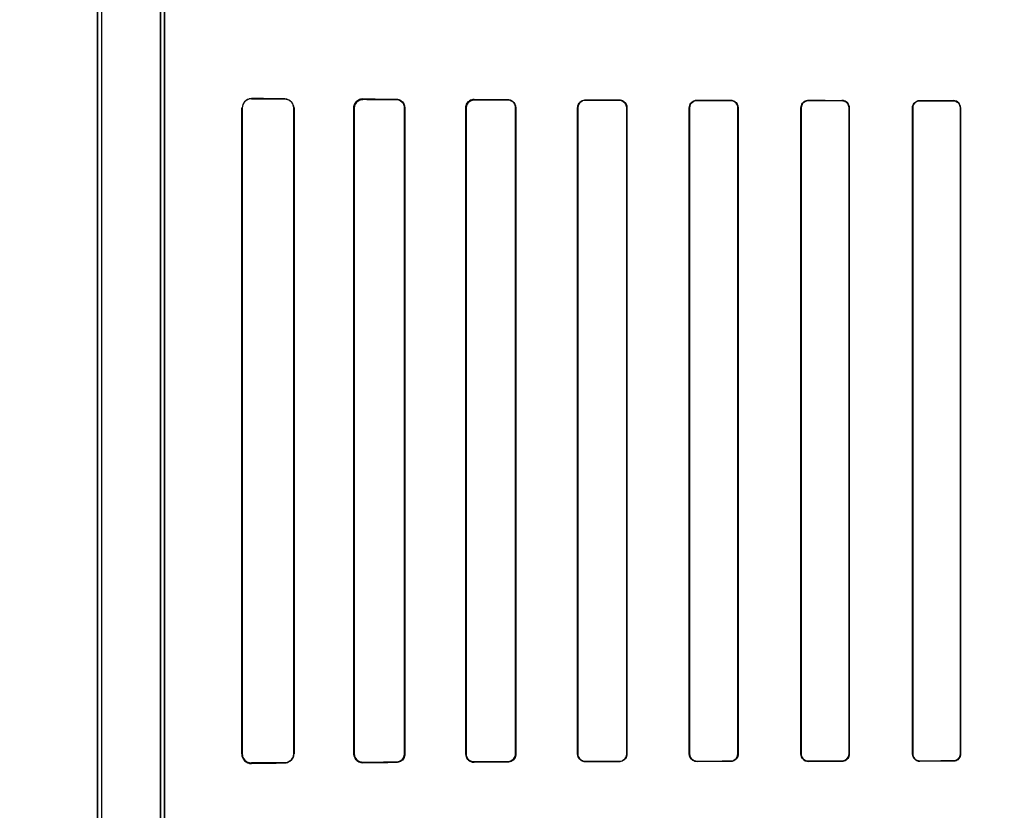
# Model space of a CAD drawing. Header units: millimetres. Extents: x 0 to 297, y 0 to 210.
# Tile 132 of 256: x 55.989 to 56.298, y 158.022 to 158.271. Entities that reach past the tile are written whole.
import ezdxf

# ---------------------------------------------------------------- set-up
doc = ezdxf.new("R2010")
doc.units = ezdxf.units.MM
doc.header["$LTSCALE"] = 16.335
doc.layers.get('0').update_dxf_attribs({"linetype": 'CONTINUOUS'})
for name, color, linetype in [('AXES_REF', 7, 'CONTINUOUS'), ('INTFCLR_1', 7, 'CONTINUOUS'), ('INTFCLR_72935', 7, 'CONTINUOUS')]:
    doc.layers.add(name, color=color, linetype=linetype)

msp = doc.modelspace()

# ---------------------------------------------------------------- linework, layer by layer
at = {"color": 7, "linetype": 'Continuous'}
for radius in [6.78708, 6.7865, 6.74304]:
    msp.add_circle((57.46373, 154.71148), radius, dxfattribs=at)
for radius, start, end in [(6.72, 278.277129, 261.722871), (6.874, 143.275392, 36.724608)]:
    msp.add_arc((57.46373, 154.71148), radius, start, end, dxfattribs=at)
at = {"layer": 'AXES_REF', "color": 9, "linetype": 'Continuous'}
for radius in [6.19116, 4.15]:
    msp.add_circle((57.46373, 154.71148), radius, dxfattribs=at)
at = {"layer": 'AXES_REF', "color": 7, "linetype": 'Continuous'}
msp.add_arc((57.46373, 154.71148), 6.874, 143.275392, 270, dxfattribs=at)
at = {"layer": 'INTFCLR_1', "color": 6, "linetype": 'Continuous'}
for p, q in [((56.01345, 159.03047), (56.01345, 157.16147)), ((56.01468, 159.03048), (56.01468, 157.16147)), ((56.03321, 157.53415), (56.03321, 158.37778)), ((56.03445, 158.37778), (56.03445, 157.53415)), ((56.05874, 158.03997), (56.05874, 158.24297)), ((56.05892, 158.03997), (56.05892, 158.24297)), ((56.07506, 158.24297), (56.07506, 158.03997)), ((56.0752, 158.24297), (56.0752, 158.03997)), ((56.09398, 158.03997), (56.09398, 158.24297)), ((56.09411, 158.03997), (56.09411, 158.24297)), ((56.10989, 158.24297), (56.10989, 158.03997)), ((56.11001, 158.24297), (56.11001, 158.03997)), ((56.12914, 158.03997), (56.12914, 158.24297)), ((56.12925, 158.03997), (56.12925, 158.24297)), ((56.14477, 158.24297), (56.14477, 158.03997)), ((56.14487, 158.24297), (56.14487, 158.03997)), ((56.16426, 158.03997), (56.16426, 158.24297)), ((56.16435, 158.03997), (56.16435, 158.24297)), ((56.17968, 158.24297), (56.17968, 158.03997)), ((56.17977, 158.24297), (56.17977, 158.03997)), ((56.19935, 158.03997), (56.19935, 158.24297)), ((56.19944, 158.03997), (56.19944, 158.24297)), ((56.2146, 158.24297), (56.2146, 158.03997)), ((56.21469, 158.24297), (56.21469, 158.03997)), ((56.23442, 158.03997), (56.23442, 158.24297)), ((56.2345, 158.03997), (56.2345, 158.24297)), ((56.24954, 158.24297), (56.24954, 158.03997)), ((56.24962, 158.24297), (56.24962, 158.03997)), ((56.26948, 158.03997), (56.26948, 158.24297)), ((56.26955, 158.03997), (56.26955, 158.24297)), ((56.2845, 158.24297), (56.2845, 158.03997)), ((56.28458, 158.24297), (56.28458, 158.03997))]:
    msp.add_line(p, q, dxfattribs=at)
at = {"layer": 'INTFCLR_1', "color": 9, "linetype": 'Continuous'}
for p, q in [((56.06179, 158.24598), (56.06179, 158.24582)), ((56.07229, 158.24575), (56.07229, 158.2459)), ((56.09679, 158.24576), (56.09679, 158.24563)), ((56.10729, 158.24559), (56.10729, 158.2457)), ((56.13179, 158.2456), (56.13179, 158.2455)), ((56.14229, 158.24546), (56.14229, 158.24556)), ((56.16679, 158.24549), (56.16679, 158.24539)), ((56.17729, 158.24537), (56.17729, 158.24546)), ((56.20179, 158.2454), (56.20179, 158.24531)), ((56.21229, 158.24529), (56.21229, 158.24537)), ((56.23679, 158.24533), (56.23679, 158.24525)), ((56.24729, 158.24523), (56.24729, 158.24531)), ((56.27179, 158.24527), (56.27179, 158.2452)), ((56.28229, 158.24518), (56.28229, 158.24526)), ((56.05892, 158.24297), (56.05874, 158.24297)), ((56.0752, 158.24297), (56.07506, 158.24297)), ((56.09411, 158.24297), (56.09398, 158.24297)), ((56.11001, 158.24297), (56.10989, 158.24297)), ((56.12925, 158.24297), (56.12914, 158.24297)), ((56.14487, 158.24297), (56.14477, 158.24297)), ((56.16435, 158.24297), (56.16426, 158.24297)), ((56.17977, 158.24297), (56.17968, 158.24297)), ((56.19944, 158.24297), (56.19935, 158.24297)), ((56.21469, 158.24297), (56.2146, 158.24297)), ((56.2345, 158.24297), (56.23442, 158.24297)), ((56.24962, 158.24297), (56.24954, 158.24297)), ((56.26955, 158.24297), (56.26948, 158.24297)), ((56.28458, 158.24297), (56.2845, 158.24297)), ((56.05874, 158.03997), (56.05892, 158.03997)), ((56.07506, 158.03997), (56.0752, 158.03997)), ((56.09398, 158.03997), (56.09411, 158.03997)), ((56.10989, 158.03997), (56.11001, 158.03997)), ((56.12914, 158.03997), (56.12925, 158.03997)), ((56.14477, 158.03997), (56.14487, 158.03997)), ((56.16426, 158.03997), (56.16435, 158.03997)), ((56.17968, 158.03997), (56.17977, 158.03997)), ((56.19935, 158.03997), (56.19944, 158.03997)), ((56.2146, 158.03997), (56.21469, 158.03997)), ((56.23442, 158.03997), (56.2345, 158.03997)), ((56.24954, 158.03997), (56.24962, 158.03997)), ((56.26948, 158.03997), (56.26955, 158.03997)), ((56.2845, 158.03997), (56.28458, 158.03997)), ((56.06179, 158.03712), (56.06179, 158.03695)), ((56.07229, 158.03703), (56.07229, 158.03718)), ((56.09679, 158.0373), (56.09679, 158.03718)), ((56.10729, 158.03723), (56.10729, 158.03735)), ((56.13179, 158.03744), (56.13179, 158.03733)), ((56.14229, 158.03737), (56.14229, 158.03747)), ((56.16679, 158.03754), (56.16679, 158.03745)), ((56.17729, 158.03748), (56.17729, 158.03757)), ((56.20179, 158.03763), (56.20179, 158.03754)), ((56.21229, 158.03756), (56.21229, 158.03765)), ((56.23679, 158.03769), (56.23679, 158.03761)), ((56.24729, 158.03763), (56.24729, 158.03771)), ((56.27179, 158.03774), (56.27179, 158.03766)), ((56.28229, 158.03768), (56.28229, 158.03775))]:
    msp.add_line(p, q, dxfattribs=at)
at = {"layer": 'INTFCLR_1', "color": 7, "linetype": 'Continuous'}
for points in [[(56.09593, 158.2455), (56.09602, 158.24552), (56.09611, 158.24555), (56.0962, 158.24557), (56.09629, 158.24559), (56.09639, 158.2456), (56.09649, 158.24562), (56.09658, 158.24563), (56.09668, 158.24563), (56.09679, 158.24563)], [(56.09679, 158.0373), (56.09669, 158.03731), (56.09659, 158.03731), (56.0965, 158.03732), (56.0964, 158.03733), (56.0963, 158.03735), (56.0962, 158.03737), (56.09611, 158.03739), (56.09602, 158.03741), (56.09593, 158.03744)], [(56.13091, 158.03748), (56.131, 158.03745), (56.13109, 158.03742), (56.13119, 158.0374), (56.13128, 158.03738), (56.13138, 158.03736), (56.13148, 158.03735), (56.13158, 158.03734), (56.13168, 158.03734), (56.13179, 158.03733)]]:
    msp.add_lwpolyline(points, dxfattribs=at)
at = {"layer": 'INTFCLR_1', "color": 6, "linetype": 'Continuous'}
for centre, major_axis, start_param, end_param in [((56.39954, 158.24647), (0.36509, 0), -2.752157, -2.682293), ((56.39954, 158.24647), (0.38609, 0), -2.635828, -2.582258), ((56.39954, 158.24647), (0.36509, 0), -2.548571, -2.498918), ((56.39954, 158.24647), (0.38609, 0), -2.472123, -2.429437), ((56.39954, 158.24647), (0.36509, 0), -2.394089, -2.352695), ((56.39954, 158.24647), (0.38609, 0), -2.337129, -2.300034), ((56.39954, 158.24647), (0.36509, 0), -2.262072, -2.225293), ((56.39954, 158.24647), (0.38609, 0), -2.217858, -2.184193), ((56.39954, 158.24647), (0.36509, 0), -2.143198, -2.109347), ((56.39954, 158.24647), (0.38609, 0), -2.10853, -2.077154), ((56.39954, 158.24647), (0.36509, 0), -2.032847, -2.000965), ((56.39954, 158.24647), (0.38609, 0), -2.005937, -1.976148), ((56.39954, 158.24647), (0.36509, 0), -1.928279, -1.897747), ((56.39954, 158.24647), (0.38609, 0), -1.908037, -1.879358), ((56.39954, 158.03647), (0.38609, 0), 2.582258, 2.635828), ((56.39954, 158.03647), (0.36509, 0), 2.682293, 2.752157), ((56.39954, 158.03647), (0.38609, 0), 2.429437, 2.472123), ((56.39954, 158.03647), (0.36509, 0), 2.498918, 2.548571), ((56.39954, 158.03647), (0.38609, 0), 2.300034, 2.337129), ((56.39954, 158.03647), (0.36509, 0), 2.352695, 2.394089), ((56.39954, 158.03647), (0.38609, 0), 2.184193, 2.217858), ((56.39954, 158.03647), (0.36509, 0), 2.225293, 2.262072), ((56.39954, 158.03647), (0.38609, 0), 2.077154, 2.10853), ((56.39954, 158.03647), (0.36509, 0), 2.109347, 2.143198), ((56.39954, 158.03647), (0.38609, 0), 1.976148, 2.005937), ((56.39954, 158.03647), (0.36509, 0), 2.000965, 2.032847), ((56.39954, 158.03647), (0.38609, 0), 1.879358, 1.908037), ((56.39954, 158.03647), (0.36509, 0), 1.897747, 1.928279)]:
    msp.add_ellipse(centre, major_axis=major_axis, ratio=0.003491, start_param=start_param, end_param=end_param, dxfattribs=at)
for points, knots in [([(56.07229, 158.24575), (56.07283, 158.24575), (56.07427, 158.24533), (56.07506, 158.24384), (56.07506, 158.24297)], [0, 0, 0, 0, 0.38412, 1, 1, 1, 1]), ([(56.09398, 158.24297), (56.09398, 158.24345), (56.09433, 158.24489), (56.09585, 158.24576), (56.09679, 158.24576)], [0, 0, 0, 0, 0.340507, 1, 1, 1, 1]), ([(56.10729, 158.2457), (56.10779, 158.2457), (56.1092, 158.24532), (56.11001, 158.24385), (56.11001, 158.24297)], [0, 0, 0, 0, 0.364649, 1, 1, 1, 1]), ([(56.10729, 158.24559), (56.10775, 158.24559), (56.1091, 158.24524), (56.10989, 158.24383), (56.10989, 158.24297)], [0, 0, 0, 0, 0.351042, 1, 1, 1, 1]), ([(56.12914, 158.24297), (56.12914, 158.24347), (56.12952, 158.24484), (56.13095, 158.24561), (56.13179, 158.2456)], [0, 0, 0, 0, 0.376083, 1, 1, 1, 1]), ([(56.12925, 158.24297), (56.12925, 158.24347), (56.12963, 158.24479), (56.131, 158.2455), (56.13179, 158.2455)], [0, 0, 0, 0, 0.392607, 1, 1, 1, 1]), ([(56.14229, 158.24556), (56.1428, 158.24556), (56.14415, 158.24516), (56.14487, 158.24377), (56.14487, 158.24297)], [0, 0, 0, 0, 0.394587, 1, 1, 1, 1]), ([(56.14229, 158.24546), (56.1428, 158.24546), (56.1441, 158.24506), (56.14477, 158.24372), (56.14477, 158.24297)], [0, 0, 0, 0, 0.409287, 1, 1, 1, 1]), ([(56.16426, 158.24297), (56.16426, 158.24349), (56.16466, 158.2448), (56.16602, 158.24549), (56.16679, 158.24549)], [0, 0, 0, 0, 0.405293, 1, 1, 1, 1]), ([(56.16435, 158.24297), (56.16435, 158.24348), (56.16475, 158.24475), (56.16606, 158.24539), (56.16679, 158.24539)], [0, 0, 0, 0, 0.4116, 1, 1, 1, 1]), ([(56.17729, 158.24546), (56.17776, 158.24546), (56.17904, 158.2451), (56.17977, 158.24376), (56.17977, 158.24297)], [0, 0, 0, 0, 0.373744, 1, 1, 1, 1]), ([(56.17729, 158.24537), (56.17773, 158.24537), (56.17897, 158.24503), (56.17968, 158.24373), (56.17968, 158.24297)], [0, 0, 0, 0, 0.369218, 1, 1, 1, 1]), ([(56.19935, 158.24297), (56.19935, 158.24349), (56.19976, 158.24476), (56.20107, 158.2454), (56.20179, 158.2454)], [0, 0, 0, 0, 0.419413, 1, 1, 1, 1]), ([(56.19944, 158.24297), (56.19944, 158.24347), (56.19983, 158.2447), (56.2011, 158.24531), (56.20179, 158.24531)], [0, 0, 0, 0, 0.422806, 1, 1, 1, 1]), ([(56.21229, 158.24537), (56.21287, 158.24537), (56.21414, 158.2449), (56.21469, 158.24361), (56.21469, 158.24297)], [0, 0, 0, 0, 0.473342, 1, 1, 1, 1]), ([(56.21229, 158.24529), (56.21276, 158.24529), (56.21397, 158.24492), (56.2146, 158.24367), (56.2146, 158.24297)], [0, 0, 0, 0, 0.401644, 1, 1, 1, 1]), ([(56.23442, 158.24297), (56.23442, 158.24348), (56.23483, 158.24472), (56.2361, 158.24533), (56.23679, 158.24533)], [0, 0, 0, 0, 0.429291, 1, 1, 1, 1]), ([(56.2345, 158.24297), (56.2345, 158.24347), (56.2349, 158.24467), (56.23613, 158.24525), (56.23679, 158.24525)], [0, 0, 0, 0, 0.431437, 1, 1, 1, 1]), ([(56.24729, 158.24531), (56.24784, 158.24531), (56.24907, 158.24486), (56.24962, 158.24361), (56.24962, 158.24297)], [0, 0, 0, 0, 0.463766, 1, 1, 1, 1]), ([(56.24729, 158.24523), (56.24774, 158.24523), (56.24891, 158.24488), (56.24954, 158.24366), (56.24954, 158.24297)], [0, 0, 0, 0, 0.393954, 1, 1, 1, 1]), ([(56.26948, 158.24297), (56.26948, 158.24348), (56.26988, 158.24469), (56.27112, 158.24528), (56.27179, 158.24527)], [0, 0, 0, 0, 0.436745, 1, 1, 1, 1]), ([(56.26955, 158.24297), (56.26955, 158.24347), (56.26995, 158.24464), (56.27115, 158.2452), (56.27179, 158.2452)], [0, 0, 0, 0, 0.438001, 1, 1, 1, 1]), ([(56.28458, 158.24297), (56.28458, 158.24349), (56.28416, 158.24469), (56.28293, 158.24526), (56.28229, 158.24526)], [0, 0, 0, 0, 0.444674, 1, 1, 1, 1]), ([(56.28229, 158.24518), (56.28286, 158.24518), (56.28404, 158.2447), (56.2845, 158.24352), (56.2845, 158.24297)], [0, 0, 0, 0, 0.509134, 1, 1, 1, 1]), ([(56.07506, 158.03997), (56.07506, 158.03949), (56.07471, 158.03807), (56.07321, 158.03719), (56.07229, 158.03718)], [0, 0, 0, 0, 0.338868, 1, 1, 1, 1]), ([(56.09679, 158.03718), (56.09625, 158.03718), (56.09479, 158.03758), (56.09398, 158.03909), (56.09398, 158.03997)], [0, 0, 0, 0, 0.380109, 1, 1, 1, 1]), ([(56.10989, 158.03997), (56.10989, 158.03947), (56.10952, 158.03812), (56.10812, 158.03735), (56.10729, 158.03735)], [0, 0, 0, 0, 0.373103, 1, 1, 1, 1]), ([(56.11001, 158.03997), (56.11001, 158.03947), (56.10964, 158.03806), (56.10817, 158.03724), (56.10729, 158.03723)], [0, 0, 0, 0, 0.358968, 1, 1, 1, 1]), ([(56.13179, 158.03744), (56.13128, 158.03744), (56.12996, 158.03782), (56.12925, 158.03919), (56.12925, 158.03997)], [0, 0, 0, 0, 0.39382, 1, 1, 1, 1]), ([(56.14477, 158.03997), (56.14477, 158.03946), (56.14438, 158.03816), (56.14304, 158.03748), (56.14229, 158.03747)], [0, 0, 0, 0, 0.402383, 1, 1, 1, 1]), ([(56.14487, 158.03997), (56.14487, 158.03945), (56.14448, 158.0381), (56.14308, 158.03738), (56.14229, 158.03737)], [0, 0, 0, 0, 0.39343, 1, 1, 1, 1]), ([(56.16679, 158.03745), (56.1663, 158.03745), (56.16499, 158.03781), (56.16426, 158.03917), (56.16426, 158.03997)], [0, 0, 0, 0, 0.379371, 1, 1, 1, 1]), ([(56.16679, 158.03754), (56.16632, 158.03754), (56.16507, 158.03789), (56.16435, 158.0392), (56.16435, 158.03997)], [0, 0, 0, 0, 0.373842, 1, 1, 1, 1]), ([(56.17968, 158.03997), (56.17968, 158.03946), (56.17928, 158.03821), (56.178, 158.03757), (56.17729, 158.03757)], [0, 0, 0, 0, 0.417004, 1, 1, 1, 1]), ([(56.17977, 158.03997), (56.17977, 158.03945), (56.17936, 158.03815), (56.17803, 158.03748), (56.17729, 158.03748)], [0, 0, 0, 0, 0.412853, 1, 1, 1, 1]), ([(56.20179, 158.03754), (56.20133, 158.03754), (56.20008, 158.03787), (56.19935, 158.03919), (56.19935, 158.03997)], [0, 0, 0, 0, 0.365847, 1, 1, 1, 1]), ([(56.20179, 158.03763), (56.20122, 158.03762), (56.19998, 158.03809), (56.19944, 158.03934), (56.19944, 158.03997)], [0, 0, 0, 0, 0.47417, 1, 1, 1, 1]), ([(56.2146, 158.03997), (56.2146, 158.03946), (56.21421, 158.03825), (56.21296, 158.03765), (56.21229, 158.03765)], [0, 0, 0, 0, 0.426866, 1, 1, 1, 1]), ([(56.21469, 158.03997), (56.21469, 158.03945), (56.21428, 158.03819), (56.21299, 158.03756), (56.21229, 158.03756)], [0, 0, 0, 0, 0.424164, 1, 1, 1, 1]), ([(56.23679, 158.03761), (56.23622, 158.03761), (56.23497, 158.03806), (56.23442, 158.03933), (56.23442, 158.03997)], [0, 0, 0, 0, 0.467061, 1, 1, 1, 1]), ([(56.23679, 158.03769), (56.23633, 158.03769), (56.23514, 158.03804), (56.2345, 158.03927), (56.2345, 158.03997)], [0, 0, 0, 0, 0.396505, 1, 1, 1, 1]), ([(56.24954, 158.03997), (56.24954, 158.03947), (56.24915, 158.03828), (56.24794, 158.03771), (56.24729, 158.03771)], [0, 0, 0, 0, 0.434514, 1, 1, 1, 1]), ([(56.24962, 158.03997), (56.24962, 158.03945), (56.24922, 158.03822), (56.24796, 158.03763), (56.24729, 158.03763)], [0, 0, 0, 0, 0.432833, 1, 1, 1, 1]), ([(56.27179, 158.03766), (56.27124, 158.03766), (56.27003, 158.0381), (56.26948, 158.03933), (56.26948, 158.03997)], [0, 0, 0, 0, 0.459212, 1, 1, 1, 1]), ([(56.27179, 158.03774), (56.2712, 158.03774), (56.27002, 158.03823), (56.26955, 158.03941), (56.26955, 158.03997)], [0, 0, 0, 0, 0.511254, 1, 1, 1, 1]), ([(56.28458, 158.03997), (56.28458, 158.03946), (56.28417, 158.03825), (56.28294, 158.03768), (56.28229, 158.03768)], [0, 0, 0, 0, 0.439305, 1, 1, 1, 1]), ([(56.2845, 158.03997), (56.2845, 158.03947), (56.2841, 158.0383), (56.28291, 158.03775), (56.28229, 158.03775)], [0, 0, 0, 0, 0.445822, 1, 1, 1, 1])]:
    msp.add_open_spline(points, degree=3, knots=knots, dxfattribs=at)
at = {"layer": 'INTFCLR_1', "color": 7, "linetype": 'Continuous'}
for points, knots in [([(56.09411, 158.24297), (56.09411, 158.24343), (56.09445, 158.24481), (56.0959, 158.24562), (56.09679, 158.24563)], [0, 0, 0, 0, 0.342814, 1, 1, 1, 1]), ([(56.09411, 158.24297), (56.09411, 158.24345), (56.09441, 158.24456), (56.09535, 158.2453), (56.09593, 158.2455)], [0, 0, 0, 0, 0.441846, 1, 1, 1, 1]), ([(56.09679, 158.0373), (56.09628, 158.03731), (56.0949, 158.03766), (56.09411, 158.03911), (56.09411, 158.03997)], [0, 0, 0, 0, 0.369942, 1, 1, 1, 1]), ([(56.13179, 158.03733), (56.13125, 158.03734), (56.12987, 158.03774), (56.12914, 158.03917), (56.12914, 158.03997)], [0, 0, 0, 0, 0.401574, 1, 1, 1, 1])]:
    msp.add_open_spline(points, degree=3, knots=knots, dxfattribs=at)
at = {"layer": 'INTFCLR_72935', "color": 6, "linetype": 'Continuous'}
for p, q in [((56.01345, 157.16147), (56.01345, 159.03047)), ((56.01468, 159.03049), (56.01468, 157.16147)), ((56.03321, 158.38108), (56.03321, 157.53085)), ((56.03445, 157.5321), (56.03445, 158.37983)), ((56.05874, 158.24297), (56.05874, 158.03997)), ((56.05892, 158.24297), (56.05892, 158.03997)), ((56.07506, 158.03997), (56.07506, 158.24297)), ((56.0752, 158.03997), (56.0752, 158.24297)), ((56.09398, 158.24297), (56.09398, 158.03997)), ((56.09411, 158.24297), (56.09411, 158.03997)), ((56.10989, 158.03997), (56.10989, 158.24297)), ((56.11001, 158.03997), (56.11001, 158.24297)), ((56.12914, 158.24297), (56.12914, 158.03997)), ((56.12925, 158.24297), (56.12925, 158.03997)), ((56.14477, 158.03997), (56.14477, 158.24297)), ((56.14487, 158.03997), (56.14487, 158.24297)), ((56.16426, 158.24297), (56.16426, 158.03997)), ((56.16435, 158.24297), (56.16435, 158.03997)), ((56.17968, 158.03997), (56.17968, 158.24297)), ((56.17977, 158.03997), (56.17977, 158.24297)), ((56.19935, 158.24297), (56.19935, 158.03997)), ((56.19944, 158.24297), (56.19944, 158.03997)), ((56.2146, 158.03997), (56.2146, 158.24297)), ((56.21469, 158.03997), (56.21469, 158.24297)), ((56.23442, 158.24297), (56.23442, 158.03997)), ((56.2345, 158.24297), (56.2345, 158.03997)), ((56.24954, 158.03997), (56.24954, 158.24297)), ((56.24962, 158.03997), (56.24962, 158.24297)), ((56.26948, 158.24297), (56.26948, 158.03997)), ((56.26955, 158.24297), (56.26955, 158.03997)), ((56.2845, 158.03997), (56.2845, 158.24297)), ((56.28458, 158.03997), (56.28458, 158.24297))]:
    msp.add_line(p, q, dxfattribs=at)
at = {"layer": 'INTFCLR_72935', "color": 9, "linetype": 'Continuous'}
for p, q in [((56.06179, 158.24582), (56.06179, 158.24598)), ((56.07229, 158.2459), (56.07229, 158.24575)), ((56.09679, 158.24563), (56.09679, 158.24576)), ((56.10729, 158.2457), (56.10729, 158.24559)), ((56.13179, 158.2455), (56.13179, 158.2456)), ((56.14229, 158.24556), (56.14229, 158.24546)), ((56.16679, 158.24539), (56.16679, 158.24549)), ((56.17729, 158.24546), (56.17729, 158.24537)), ((56.20179, 158.24531), (56.20179, 158.2454)), ((56.21229, 158.24537), (56.21229, 158.24529)), ((56.23679, 158.24525), (56.23679, 158.24533)), ((56.24729, 158.24531), (56.24729, 158.24523)), ((56.27179, 158.2452), (56.27179, 158.24527)), ((56.28229, 158.24526), (56.28229, 158.24518)), ((56.05874, 158.24297), (56.05892, 158.24297)), ((56.07506, 158.24297), (56.0752, 158.24297)), ((56.09398, 158.24297), (56.09411, 158.24297)), ((56.10989, 158.24297), (56.11001, 158.24297)), ((56.12914, 158.24297), (56.12925, 158.24297)), ((56.14477, 158.24297), (56.14487, 158.24297)), ((56.16426, 158.24297), (56.16435, 158.24297)), ((56.17968, 158.24297), (56.17977, 158.24297)), ((56.19935, 158.24297), (56.19944, 158.24297)), ((56.2146, 158.24297), (56.21469, 158.24297)), ((56.23442, 158.24297), (56.2345, 158.24297)), ((56.24954, 158.24297), (56.24962, 158.24297)), ((56.26948, 158.24297), (56.26955, 158.24297)), ((56.2845, 158.24297), (56.28458, 158.24297)), ((56.05892, 158.03997), (56.05874, 158.03997)), ((56.0752, 158.03997), (56.07506, 158.03997)), ((56.09411, 158.03997), (56.09398, 158.03997)), ((56.11001, 158.03997), (56.10989, 158.03997)), ((56.12925, 158.03997), (56.12914, 158.03997)), ((56.14487, 158.03997), (56.14477, 158.03997)), ((56.16435, 158.03997), (56.16426, 158.03997)), ((56.17977, 158.03997), (56.17968, 158.03997)), ((56.19944, 158.03997), (56.19935, 158.03997)), ((56.21469, 158.03997), (56.2146, 158.03997)), ((56.2345, 158.03997), (56.23442, 158.03997)), ((56.24962, 158.03997), (56.24954, 158.03997)), ((56.26955, 158.03997), (56.26948, 158.03997)), ((56.28458, 158.03997), (56.2845, 158.03997)), ((56.06179, 158.03695), (56.06179, 158.03712)), ((56.07229, 158.03718), (56.07229, 158.03703)), ((56.09679, 158.03718), (56.09679, 158.0373)), ((56.10729, 158.03735), (56.10729, 158.03723)), ((56.13179, 158.03733), (56.13179, 158.03744)), ((56.14229, 158.03747), (56.14229, 158.03737)), ((56.16679, 158.03745), (56.16679, 158.03754)), ((56.17729, 158.03757), (56.17729, 158.03748)), ((56.20179, 158.03754), (56.20179, 158.03763)), ((56.21229, 158.03765), (56.21229, 158.03756)), ((56.23679, 158.03761), (56.23679, 158.03769)), ((56.24729, 158.03771), (56.24729, 158.03763)), ((56.27179, 158.03766), (56.27179, 158.03774)), ((56.28229, 158.03775), (56.28229, 158.03768))]:
    msp.add_line(p, q, dxfattribs=at)
at = {"layer": 'INTFCLR_72935', "color": 7, "linetype": 'Continuous'}
for points in [[(56.06179, 158.24582), (56.06168, 158.24581), (56.06157, 158.24581), (56.06147, 158.2458), (56.06137, 158.24579), (56.06128, 158.24577), (56.06119, 158.24576), (56.0611, 158.24574), (56.06101, 158.24571), (56.06093, 158.24569)], [(56.09592, 158.24562), (56.096, 158.24565), (56.09609, 158.24567), (56.09618, 158.24569), (56.09628, 158.24571), (56.09637, 158.24573), (56.09647, 158.24574), (56.09657, 158.24575), (56.09668, 158.24575), (56.09679, 158.24576)], [(56.09679, 158.24563), (56.09669, 158.24563), (56.09659, 158.24563), (56.0965, 158.24562), (56.0964, 158.24561), (56.0963, 158.24559), (56.0962, 158.24557), (56.09611, 158.24555), (56.09602, 158.24552), (56.09593, 158.24549)], [(56.13091, 158.24546), (56.131, 158.24549), (56.13109, 158.24551), (56.13119, 158.24554), (56.13128, 158.24556), (56.13138, 158.24557), (56.13148, 158.24559), (56.13158, 158.24559), (56.13168, 158.2456), (56.13179, 158.2456)], [(56.06093, 158.03725), (56.06101, 158.03722), (56.0611, 158.0372), (56.06119, 158.03718), (56.06128, 158.03716), (56.06137, 158.03715), (56.06147, 158.03714), (56.06157, 158.03713), (56.06168, 158.03712), (56.06179, 158.03712)], [(56.09679, 158.03718), (56.09668, 158.03718), (56.09657, 158.03719), (56.09647, 158.0372), (56.09637, 158.03721), (56.09628, 158.03722), (56.09618, 158.03724), (56.09609, 158.03726), (56.096, 158.03729), (56.09592, 158.03731)], [(56.09593, 158.03744), (56.09602, 158.03741), (56.09611, 158.03739), (56.0962, 158.03737), (56.09629, 158.03735), (56.09639, 158.03733), (56.09649, 158.03732), (56.09658, 158.03731), (56.09668, 158.03731), (56.09679, 158.0373)]]:
    msp.add_lwpolyline(points, dxfattribs=at)
at = {"layer": 'INTFCLR_72935', "color": 6, "linetype": 'Continuous'}
msp.add_arc((56.06176, 158.03997), 0.00302, 180.0097, 270.4966, dxfattribs=at)
for centre, major_axis, start_param, end_param in [((56.39954, 158.24647), (0.36509, 0), -2.752157, -2.682293), ((56.39954, 158.24647), (0.38609, 0), -2.635828, -2.582258), ((56.39954, 158.24647), (0.36509, 0), -2.548571, -2.498918), ((56.39954, 158.24647), (0.38609, 0), -2.472123, -2.429437), ((56.39954, 158.24647), (0.36509, 0), -2.394089, -2.352695), ((56.39954, 158.24647), (0.38609, 0), -2.337129, -2.300034), ((56.39954, 158.24647), (0.36509, 0), -2.262072, -2.225293), ((56.39954, 158.24647), (0.38609, 0), -2.217858, -2.184193), ((56.39954, 158.24647), (0.36509, 0), -2.143198, -2.109347), ((56.39954, 158.24647), (0.38609, 0), -2.10853, -2.077154), ((56.39954, 158.24647), (0.36509, 0), -2.032847, -2.000965), ((56.39954, 158.24647), (0.38609, 0), -2.005937, -1.976148), ((56.39954, 158.24647), (0.36509, 0), -1.928279, -1.897747), ((56.39954, 158.24647), (0.38609, 0), -1.908037, -1.879358), ((56.39954, 158.03647), (0.38609, 0), 2.582258, 2.635828), ((56.39954, 158.03647), (0.36509, 0), 2.682293, 2.752157), ((56.39954, 158.03647), (0.38609, 0), 2.429437, 2.472123), ((56.39954, 158.03647), (0.36509, 0), 2.498918, 2.548571), ((56.39954, 158.03647), (0.38609, 0), 2.300034, 2.337129), ((56.39954, 158.03647), (0.36509, 0), 2.352695, 2.394089), ((56.39954, 158.03647), (0.38609, 0), 2.184193, 2.217858), ((56.39954, 158.03647), (0.36509, 0), 2.225293, 2.262072), ((56.39954, 158.03647), (0.38609, 0), 2.077154, 2.10853), ((56.39954, 158.03647), (0.36509, 0), 2.109347, 2.143198), ((56.39954, 158.03647), (0.38609, 0), 1.976148, 2.005937), ((56.39954, 158.03647), (0.36509, 0), 2.000965, 2.032847), ((56.39954, 158.03647), (0.38609, 0), 1.879358, 1.908037), ((56.39954, 158.03647), (0.36509, 0), 1.897747, 1.928279)]:
    msp.add_ellipse(centre, major_axis=major_axis, ratio=0.003491, start_param=start_param, end_param=end_param, dxfattribs=at)
at = {"layer": 'INTFCLR_72935', "color": 7, "linetype": 'Continuous'}
for points, knots in [([(56.06179, 158.24582), (56.06121, 158.24581), (56.05972, 158.24539), (56.05892, 158.24385), (56.05892, 158.24297)], [0, 0, 0, 0, 0.39538, 1, 1, 1, 1]), ([(56.06093, 158.24569), (56.06042, 158.24553), (56.05937, 158.24485), (56.05892, 158.24363), (56.05892, 158.24297)], [0, 0, 0, 0, 0.445546, 1, 1, 1, 1]), ([(56.09679, 158.24576), (56.09631, 158.24575), (56.09487, 158.24543), (56.09398, 158.24391), (56.09398, 158.24297)], [0, 0, 0, 0, 0.336778, 1, 1, 1, 1]), ([(56.09679, 158.24563), (56.09628, 158.24563), (56.0949, 158.24527), (56.09411, 158.24382), (56.09411, 158.24297)], [0, 0, 0, 0, 0.369943, 1, 1, 1, 1]), ([(56.09593, 158.24549), (56.09548, 158.24535), (56.09452, 158.24471), (56.09411, 158.24359), (56.09411, 158.24297)], [0, 0, 0, 0, 0.432621, 1, 1, 1, 1]), ([(56.13179, 158.2456), (56.13125, 158.2456), (56.12987, 158.2452), (56.12914, 158.24377), (56.12914, 158.24297)], [0, 0, 0, 0, 0.401573, 1, 1, 1, 1]), ([(56.05892, 158.03997), (56.05892, 158.03948), (56.05927, 158.03801), (56.06083, 158.03713), (56.06179, 158.03712)], [0, 0, 0, 0, 0.336727, 1, 1, 1, 1]), ([(56.09398, 158.03997), (56.09398, 158.03941), (56.09441, 158.03795), (56.09592, 158.03719), (56.09679, 158.03718)], [0, 0, 0, 0, 0.39445, 1, 1, 1, 1]), ([(56.09411, 158.03997), (56.09411, 158.03951), (56.09445, 158.03813), (56.0959, 158.03732), (56.09679, 158.0373)], [0, 0, 0, 0, 0.342813, 1, 1, 1, 1])]:
    msp.add_open_spline(points, degree=3, knots=knots, dxfattribs=at)
at = {"layer": 'INTFCLR_72935', "color": 6, "linetype": 'Continuous'}
for points, knots in [([(56.07506, 158.24297), (56.07506, 158.24352), (56.07463, 158.24497), (56.07314, 158.24575), (56.07229, 158.24575)], [0, 0, 0, 0, 0.393321, 1, 1, 1, 1]), ([(56.10729, 158.2457), (56.1078, 158.2457), (56.10921, 158.24531), (56.11001, 158.24384), (56.11001, 158.24297)], [0, 0, 0, 0, 0.372091, 1, 1, 1, 1]), ([(56.10989, 158.24297), (56.10989, 158.24346), (56.10952, 158.24482), (56.10812, 158.24558), (56.10729, 158.24559)], [0, 0, 0, 0, 0.373103, 1, 1, 1, 1]), ([(56.13179, 158.2455), (56.13127, 158.2455), (56.12995, 158.24511), (56.12925, 158.24374), (56.12925, 158.24297)], [0, 0, 0, 0, 0.398583, 1, 1, 1, 1]), ([(56.14229, 158.24556), (56.14281, 158.24556), (56.14416, 158.24515), (56.14487, 158.24376), (56.14487, 158.24297)], [0, 0, 0, 0, 0.400719, 1, 1, 1, 1]), ([(56.14477, 158.24297), (56.14477, 158.24348), (56.14438, 158.24477), (56.14304, 158.24546), (56.14229, 158.24546)], [0, 0, 0, 0, 0.400302, 1, 1, 1, 1]), ([(56.16426, 158.24297), (56.16426, 158.24349), (56.16466, 158.2448), (56.16602, 158.24549), (56.16679, 158.24549)], [0, 0, 0, 0, 0.404897, 1, 1, 1, 1]), ([(56.16679, 158.24539), (56.16631, 158.24539), (56.16505, 158.24504), (56.16435, 158.24373), (56.16435, 158.24297)], [0, 0, 0, 0, 0.383513, 1, 1, 1, 1]), ([(56.17729, 158.24546), (56.17777, 158.24546), (56.17906, 158.24509), (56.17977, 158.24375), (56.17977, 158.24297)], [0, 0, 0, 0, 0.383063, 1, 1, 1, 1]), ([(56.17968, 158.24297), (56.17968, 158.24348), (56.17928, 158.24473), (56.178, 158.24536), (56.17729, 158.24537)], [0, 0, 0, 0, 0.417183, 1, 1, 1, 1]), ([(56.19935, 158.24297), (56.19935, 158.24349), (56.19976, 158.24477), (56.20107, 158.2454), (56.20179, 158.2454)], [0, 0, 0, 0, 0.422387, 1, 1, 1, 1]), ([(56.20179, 158.24531), (56.20122, 158.24531), (56.19998, 158.24485), (56.19944, 158.2436), (56.19944, 158.24297)], [0, 0, 0, 0, 0.47417, 1, 1, 1, 1]), ([(56.21229, 158.24537), (56.21274, 158.24537), (56.21398, 158.24503), (56.21469, 158.24374), (56.21469, 158.24297)], [0, 0, 0, 0, 0.370654, 1, 1, 1, 1]), ([(56.2146, 158.24297), (56.2146, 158.24348), (56.2142, 158.24469), (56.21296, 158.24529), (56.21229, 158.24529)], [0, 0, 0, 0, 0.429389, 1, 1, 1, 1]), ([(56.23442, 158.24297), (56.23442, 158.24349), (56.23484, 158.24473), (56.2361, 158.24533), (56.23679, 158.24533)], [0, 0, 0, 0, 0.434167, 1, 1, 1, 1]), ([(56.23679, 158.24525), (56.23632, 158.24525), (56.23513, 158.24489), (56.2345, 158.24366), (56.2345, 158.24297)], [0, 0, 0, 0, 0.404562, 1, 1, 1, 1]), ([(56.24962, 158.24297), (56.24962, 158.24348), (56.24922, 158.24471), (56.24796, 158.24531), (56.24729, 158.24531)], [0, 0, 0, 0, 0.432834, 1, 1, 1, 1]), ([(56.24954, 158.24297), (56.24954, 158.24347), (56.24914, 158.24466), (56.24793, 158.24523), (56.24729, 158.24523)], [0, 0, 0, 0, 0.438506, 1, 1, 1, 1]), ([(56.26948, 158.24297), (56.26948, 158.24349), (56.26989, 158.2447), (56.27113, 158.24528), (56.27179, 158.24527)], [0, 0, 0, 0, 0.443145, 1, 1, 1, 1]), ([(56.27179, 158.2452), (56.27133, 158.2452), (56.27017, 158.24485), (56.26955, 158.24365), (56.26955, 158.24297)], [0, 0, 0, 0, 0.397667, 1, 1, 1, 1]), ([(56.28458, 158.24297), (56.28458, 158.24348), (56.28417, 158.24469), (56.28294, 158.24526), (56.28229, 158.24526)], [0, 0, 0, 0, 0.439306, 1, 1, 1, 1]), ([(56.2845, 158.24297), (56.2845, 158.24347), (56.2841, 158.24464), (56.28291, 158.24518), (56.28229, 158.24518)], [0, 0, 0, 0, 0.445822, 1, 1, 1, 1]), ([(56.07229, 158.03718), (56.07283, 158.03719), (56.07427, 158.0376), (56.07506, 158.0391), (56.07506, 158.03997)], [0, 0, 0, 0, 0.38412, 1, 1, 1, 1]), ([(56.10729, 158.03735), (56.10775, 158.03735), (56.1091, 158.0377), (56.10989, 158.03911), (56.10989, 158.03997)], [0, 0, 0, 0, 0.351007, 1, 1, 1, 1]), ([(56.11001, 158.03997), (56.11001, 158.0395), (56.10967, 158.0381), (56.1082, 158.03724), (56.10729, 158.03723)], [0, 0, 0, 0, 0.338375, 1, 1, 1, 1]), ([(56.12914, 158.03997), (56.12914, 158.03946), (56.12952, 158.0381), (56.13095, 158.03733), (56.13179, 158.03733)], [0, 0, 0, 0, 0.376083, 1, 1, 1, 1]), ([(56.12925, 158.03997), (56.12925, 158.03946), (56.12963, 158.03814), (56.131, 158.03744), (56.13179, 158.03744)], [0, 0, 0, 0, 0.392511, 1, 1, 1, 1]), ([(56.14229, 158.03747), (56.14278, 158.03747), (56.14408, 158.03786), (56.14477, 158.0392), (56.14477, 158.03997)], [0, 0, 0, 0, 0.393004, 1, 1, 1, 1]), ([(56.14487, 158.03997), (56.14487, 158.03945), (56.14448, 158.03811), (56.14309, 158.03738), (56.14229, 158.03737)], [0, 0, 0, 0, 0.391624, 1, 1, 1, 1]), ([(56.16679, 158.03745), (56.16629, 158.03745), (56.16498, 158.03782), (56.16426, 158.03918), (56.16426, 158.03997)], [0, 0, 0, 0, 0.387522, 1, 1, 1, 1]), ([(56.16435, 158.03997), (56.16435, 158.03946), (56.16475, 158.03819), (56.16606, 158.03754), (56.16679, 158.03754)], [0, 0, 0, 0, 0.411738, 1, 1, 1, 1]), ([(56.17729, 158.03757), (56.17775, 158.03757), (56.17899, 158.03792), (56.17968, 158.03921), (56.17968, 158.03997)], [0, 0, 0, 0, 0.378712, 1, 1, 1, 1]), ([(56.17977, 158.03997), (56.17977, 158.03945), (56.17936, 158.03815), (56.17803, 158.03748), (56.17729, 158.03748)], [0, 0, 0, 0, 0.411614, 1, 1, 1, 1]), ([(56.20179, 158.03754), (56.20132, 158.03754), (56.20006, 158.03789), (56.19935, 158.0392), (56.19935, 158.03997)], [0, 0, 0, 0, 0.376214, 1, 1, 1, 1]), ([(56.19944, 158.03997), (56.19944, 158.03946), (56.19984, 158.03823), (56.2011, 158.03762), (56.20179, 158.03763)], [0, 0, 0, 0, 0.426616, 1, 1, 1, 1]), ([(56.21229, 158.03765), (56.21277, 158.03765), (56.21398, 158.03802), (56.2146, 158.03927), (56.2146, 158.03997)], [0, 0, 0, 0, 0.409084, 1, 1, 1, 1]), ([(56.21469, 158.03997), (56.21469, 158.03945), (56.21428, 158.03819), (56.21299, 158.03756), (56.21229, 158.03756)], [0, 0, 0, 0, 0.425926, 1, 1, 1, 1]), ([(56.23442, 158.03997), (56.23442, 158.03945), (56.23483, 158.03821), (56.2361, 158.03761), (56.23679, 158.03761)], [0, 0, 0, 0, 0.429291, 1, 1, 1, 1]), ([(56.2345, 158.03997), (56.2345, 158.03946), (56.23491, 158.03826), (56.23613, 158.03769), (56.23679, 158.03769)], [0, 0, 0, 0, 0.436653, 1, 1, 1, 1]), ([(56.24729, 158.03771), (56.24775, 158.03771), (56.24892, 158.03806), (56.24954, 158.03928), (56.24954, 158.03997)], [0, 0, 0, 0, 0.400765, 1, 1, 1, 1]), ([(56.24962, 158.03997), (56.24962, 158.03945), (56.24921, 158.03822), (56.24796, 158.03763), (56.24729, 158.03763)], [0, 0, 0, 0, 0.43647, 1, 1, 1, 1]), ([(56.26948, 158.03997), (56.26948, 158.03945), (56.26988, 158.03824), (56.27112, 158.03766), (56.27179, 158.03766)], [0, 0, 0, 0, 0.436747, 1, 1, 1, 1]), ([(56.26955, 158.03997), (56.26955, 158.03946), (56.26996, 158.03829), (56.27115, 158.03774), (56.27179, 158.03774)], [0, 0, 0, 0, 0.443691, 1, 1, 1, 1]), ([(56.28229, 158.03775), (56.28286, 158.03775), (56.28404, 158.03824), (56.2845, 158.03942), (56.2845, 158.03997)], [0, 0, 0, 0, 0.512924, 1, 1, 1, 1]), ([(56.28458, 158.03997), (56.28458, 158.03945), (56.28416, 158.03824), (56.28293, 158.03768), (56.28229, 158.03768)], [0, 0, 0, 0, 0.444674, 1, 1, 1, 1])]:
    msp.add_open_spline(points, degree=3, knots=knots, dxfattribs=at)

doc.saveas('drawing.dxf')
